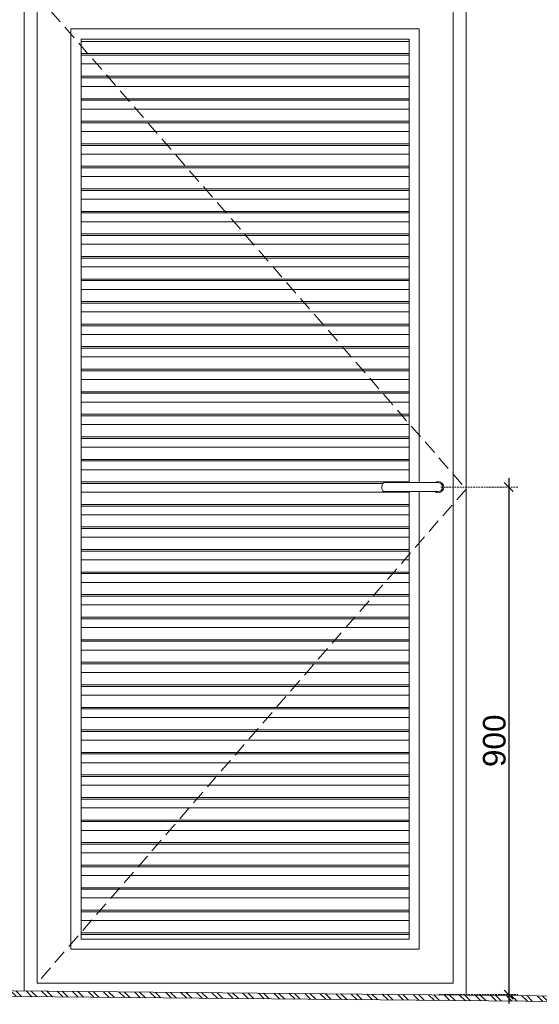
# Model space of a CAD drawing. Header units: millimetres. Extents: x 3652085 to 3778338, y -303702 to -273644.
# Tile 85 of 256: x 3674190 to 3675112, y -283020 to -281273. Entities that reach past the tile are written whole.
import ezdxf

# ---------------------------------------------------------------- set-up
doc = ezdxf.new("R2010")
doc.units = ezdxf.units.MM
doc.header["$PDMODE"] = 34
for name, pattern in [('AUSGEZOGEN', [0]), ('HIDDEN', [0.375, 0.25, -0.125]), ('HIDDEN2', [4.7625, 3.175, -1.5875])]:
    doc.linetypes.add(name, pattern=pattern)
for name, color, linetype, lineweight in [('DIM-03    (HAUSART)', 111, 'Continuous', 5), ('FINISH-FLOOR   (HAUSART)', 140, 'Continuous', 5), ('WINDOW-PROFILE (HAUSART)', 166, 'Continuous', 5)]:
    doc.layers.add(name, color=color, linetype=linetype, lineweight=lineweight)
doc.layers.add('DOOR', color=7, linetype='AUSGEZOGEN')
doc.styles.add('1-20 Eng HA', font='arial.ttf', dxfattribs={"height": 40})
doc.dimstyles.new('1-20 Eng HA', dxfattribs={"dimtxt": 40, "dimasz": 16, "dimexe": 16, "dimexo": 5, "dimgap": 5, "dimtad": 1, "dimdec": 0, "dimlfac": -1, "dimzin": 0, "dimdsep": 46, "dimtxsty": '1-20 Eng HA', "dimblk": 'OBLIQUE', "dimcen": 0.09, "dimdle": 16, "dimclrd": 256, "dimclre": 256, "dimclrt": 256, "dimadec": 0, "dimazin": 0, "dimtfac": 1, "dimtdec": 0, "dimtofl": 0, "dimtmove": 0, "dimatfit": 3, "dimldrblk": 'OBLIQUE', "dimfxl": 1, "dimtolj": 1, "dimtzin": 0, "dimlwe": 0, "dimarcsym": 0})

# ---------------------------------------------------------------- blocks, each defined once
blk = doc.blocks.new('_Oblique')
at = {"color": 0, "linetype": 'ByBlock', "lineweight": -2}
blk.add_line((-0.5, -0.5), (0.5, 0.5), dxfattribs=at)
blk = doc.blocks.new('*D289')
at = {"layer": 'Defpoints', "color": 0, "lineweight": 0, "transparency": 16777216}
for p in [(3674932.1, -282102.2, 302370.5), (3674928.4, -283002.5, 302371), (3675057.5, -283002.5)]:
    blk.add_point(p, dxfattribs=at)
at = {"layer": 'DIM-03    (HAUSART)', "lineweight": -2, "transparency": 16777216}
blk.add_line((3675057.5, -282086.2), (3675057.5, -283018.5), dxfattribs=at)
at = {"layer": 'DIM-03    (HAUSART)', "linetype": 'HIDDEN2', "lineweight": 0, "transparency": 16777216}
for p, q in [((3674937.1, -282102.2), (3675073.5, -282102.2)), ((3674933.4, -283002.5), (3675073.5, -283002.5))]:
    blk.add_line(p, q, dxfattribs=at)
at = {"layer": 'DIM-03    (HAUSART)', "lineweight": -2, "transparency": 16777216, "xscale": 16, "yscale": 16, "zscale": 16}
for p, rotation in [((3675057.5, -282102.2), 90), ((3675057.5, -283002.5), 270)]:
    blk.add_blockref('_Oblique', p, dxfattribs=dict(at, rotation=rotation))
at = {"layer": 'DIM-03    (HAUSART)', "transparency": 16777216, "insert": (3675032, -282552.3), "char_height": 40, "attachment_point": 5, "rotation": 90, "style": '1-20 Eng HA'}
blk.add_mtext('\\A1;900', dxfattribs=at)

msp = doc.modelspace()

# ---------------------------------------------------------------- hatches: boundary and pattern name
at = {"layer": 'FINISH-FLOOR   (HAUSART)'}
h = msp.add_hatch(dxfattribs=at)
h.set_pattern_fill('ANSI32', color=256, scale=2, angle=90.5746)
h.set_pattern_definition([(135.57457049, (-10179018.281, 2196593.61), (-13.334626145, -13.604787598), []), (135.57457049, (-10179018.372, 2196602.59), (-13.334626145, -13.604787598), [])])
h.paths.add_polyline_path([(3675659.6, -283019.8), (3675659.6, -283009.8), (3673929.7, -282993.7), (3673929.7, -283003.7)])

# ---------------------------------------------------------------- linework, layer by layer
at = {"layer": 'DOOR', "color": 0, "lineweight": 0, "elevation": 302370.5}
for points in [[(3674197.6, -280013.1), (3674197.6, -282996.2)], [(3674981.6, -280013.1), (3674981.6, -283003.5)], [(3674898.6, -282110.2), (3674898.6, -282922.1), (3674280.6, -282922.1), (3674280.6, -281289.2), (3674898.6, -281289.2), (3674898.6, -282094.2)], [(3674880.6, -282110.2), (3674880.6, -282904.1), (3674298.6, -282904.1), (3674298.6, -281307.2), (3674880.6, -281307.2), (3674880.6, -282094.2)], [(3674880.6, -281311.2), (3674298.6, -281311.2)], [(3674880.6, -281332.9), (3674298.6, -281332.9)], [(3674880.6, -281335.7), (3674298.6, -281335.7)], [(3674880.6, -281351.2), (3674298.6, -281351.2)], [(3674880.6, -281372.9), (3674298.6, -281372.9)], [(3674880.6, -281375.7), (3674298.6, -281375.7)], [(3674880.6, -281391.2), (3674298.6, -281391.2)], [(3674880.6, -281412.9), (3674298.6, -281412.9)], [(3674880.6, -281415.7), (3674298.6, -281415.7)], [(3674880.6, -281431.2), (3674298.6, -281431.2)], [(3674880.6, -281452.9), (3674298.6, -281452.9)], [(3674880.6, -281455.7), (3674298.6, -281455.7)], [(3674880.6, -281471.2), (3674298.6, -281471.2)], [(3674880.6, -281492.9), (3674298.6, -281492.9)], [(3674880.6, -281495.7), (3674298.6, -281495.7)], [(3674880.6, -281511.2), (3674298.6, -281511.2)], [(3674880.6, -281532.9), (3674298.6, -281532.9)], [(3674880.6, -281535.7), (3674298.6, -281535.7)], [(3674880.6, -281551.2), (3674298.6, -281551.2)], [(3674880.6, -281572.9), (3674298.6, -281572.9)], [(3674880.6, -281575.7), (3674298.6, -281575.7)], [(3674880.6, -281591.2), (3674298.6, -281591.2)], [(3674880.6, -281612.9), (3674298.6, -281612.9)], [(3674880.6, -281615.7), (3674298.6, -281615.7)], [(3674880.6, -281631.2), (3674298.6, -281631.2)], [(3674880.6, -281652.9), (3674298.6, -281652.9)], [(3674880.6, -281655.7), (3674298.6, -281655.7)], [(3674880.6, -281671.2), (3674298.6, -281671.2)], [(3674880.6, -281692.9), (3674298.6, -281692.9)], [(3674880.6, -281695.7), (3674298.6, -281695.7)], [(3674880.6, -281711.2), (3674298.6, -281711.2)], [(3674880.6, -281732.9), (3674298.6, -281732.9)], [(3674880.6, -281735.7), (3674298.6, -281735.7)], [(3674880.6, -281751.2), (3674298.6, -281751.2)], [(3674880.6, -281772.9), (3674298.6, -281772.9)], [(3674880.6, -281775.7), (3674298.6, -281775.7)], [(3674880.6, -281791.2), (3674298.6, -281791.2)], [(3674880.6, -281812.9), (3674298.6, -281812.9)], [(3674880.6, -281815.7), (3674298.6, -281815.7)], [(3674880.6, -281831.2), (3674298.6, -281831.2)], [(3674880.6, -281852.9), (3674298.6, -281852.9)], [(3674880.6, -281855.7), (3674298.6, -281855.7)], [(3674880.6, -281871.2), (3674298.6, -281871.2)], [(3674880.6, -281892.9), (3674298.6, -281892.9)], [(3674880.6, -281895.7), (3674298.6, -281895.7)], [(3674880.6, -281911.2), (3674298.6, -281911.2)], [(3674880.6, -281932.9), (3674298.6, -281932.9)], [(3674880.6, -281935.7), (3674298.6, -281935.7)], [(3674880.6, -281951.2), (3674298.6, -281951.2)], [(3674880.6, -281972.9), (3674298.6, -281972.9)], [(3674880.6, -281975.7), (3674298.6, -281975.7)], [(3674880.6, -281991.2), (3674298.6, -281991.2)], [(3674880.6, -282012.9), (3674298.6, -282012.9)], [(3674880.6, -282015.7), (3674298.6, -282015.7)], [(3674880.6, -282031.2), (3674298.6, -282031.2)], [(3674880.6, -282052.9), (3674298.6, -282052.9)], [(3674880.6, -282055.7), (3674298.6, -282055.7)], [(3674880.6, -282071.2), (3674298.6, -282071.2)], [(3674880.6, -282092.9), (3674298.6, -282092.9)], [(3674834, -282095.7), (3674298.6, -282095.7)], [(3674880.6, -282111.2), (3674298.6, -282111.2)], [(3674880.6, -282132.9), (3674298.6, -282132.9)], [(3674880.6, -282135.7), (3674298.6, -282135.7)], [(3674880.6, -282151.2), (3674298.6, -282151.2)], [(3674880.6, -282172.9), (3674298.6, -282172.9)], [(3674880.6, -282175.7), (3674298.6, -282175.7)], [(3674880.6, -282191.2), (3674298.6, -282191.2)], [(3674880.6, -282212.9), (3674298.6, -282212.9)], [(3674880.6, -282215.7), (3674298.6, -282215.7)], [(3674880.6, -282231.2), (3674298.6, -282231.2)], [(3674880.6, -282252.9), (3674298.6, -282252.9)], [(3674880.6, -282255.7), (3674298.6, -282255.7)], [(3674880.6, -282271.2), (3674298.6, -282271.2)], [(3674880.6, -282292.9), (3674298.6, -282292.9)], [(3674880.6, -282295.7), (3674298.6, -282295.7)], [(3674880.6, -282311.2), (3674298.6, -282311.2)], [(3674880.6, -282332.9), (3674298.6, -282332.9)], [(3674880.6, -282335.7), (3674298.6, -282335.7)], [(3674880.6, -282351.2), (3674298.6, -282351.2)], [(3674880.6, -282372.9), (3674298.6, -282372.9)], [(3674880.6, -282375.7), (3674298.6, -282375.7)], [(3674880.6, -282391.2), (3674298.6, -282391.2)], [(3674880.6, -282412.9), (3674298.6, -282412.9)], [(3674880.6, -282415.7), (3674298.6, -282415.7)], [(3674880.6, -282431.2), (3674298.6, -282431.2)], [(3674880.6, -282452.9), (3674298.6, -282452.9)], [(3674880.6, -282455.7), (3674298.6, -282455.7)], [(3674880.6, -282471.2), (3674298.6, -282471.2)], [(3674880.6, -282492.9), (3674298.6, -282492.9)], [(3674880.6, -282495.7), (3674298.6, -282495.7)], [(3674880.6, -282511.2), (3674298.6, -282511.2)], [(3674880.6, -282532.9), (3674298.6, -282532.9)], [(3674880.6, -282535.7), (3674298.6, -282535.7)], [(3674880.6, -282551.2), (3674298.6, -282551.2)], [(3674880.6, -282572.9), (3674298.6, -282572.9)], [(3674880.6, -282575.7), (3674298.6, -282575.7)], [(3674880.6, -282591.2), (3674298.6, -282591.2)], [(3674880.6, -282612.9), (3674298.6, -282612.9)], [(3674880.6, -282615.7), (3674298.6, -282615.7)], [(3674880.6, -282631.2), (3674298.6, -282631.2)], [(3674880.6, -282652.9), (3674298.6, -282652.9)], [(3674880.6, -282655.7), (3674298.6, -282655.7)], [(3674880.6, -282671.2), (3674298.6, -282671.2)], [(3674880.6, -282692.9), (3674298.6, -282692.9)], [(3674880.6, -282695.7), (3674298.6, -282695.7)], [(3674880.6, -282711.2), (3674298.6, -282711.2)], [(3674880.6, -282732.9), (3674298.6, -282732.9)], [(3674880.6, -282735.7), (3674298.6, -282735.7)], [(3674880.6, -282751.2), (3674298.6, -282751.2)], [(3674880.6, -282772.9), (3674298.6, -282772.9)], [(3674880.6, -282775.7), (3674298.6, -282775.7)], [(3674880.6, -282791.2), (3674298.6, -282791.2)], [(3674880.6, -282812.9), (3674298.6, -282812.9)], [(3674880.6, -282815.7), (3674298.6, -282815.7)], [(3674880.6, -282831.2), (3674298.6, -282831.2)], [(3674880.6, -282852.9), (3674298.6, -282852.9)], [(3674880.6, -282855.7), (3674298.6, -282855.7)], [(3674880.6, -282871.2), (3674298.6, -282871.2)], [(3674880.6, -282892.9), (3674298.6, -282892.9)], [(3674880.6, -282895.7), (3674298.6, -282895.7)]]:
    msp.add_lwpolyline(points, dxfattribs=at)
msp.add_lwpolyline([(3674220.6, -281229.2), (3674958.6, -281229.2), (3674958.6, -282982.1), (3674220.6, -282982.1)], close=True, dxfattribs=at)
at = {"layer": 'DOOR', "linetype": 'HIDDEN', "lineweight": 0, "ltscale": 100, "elevation": 302370.5}
msp.add_lwpolyline([(3674220.6, -281229.2), (3674981.6, -282105.6), (3674220.6, -282982.1)], dxfattribs=at)
at = {"layer": 'FINISH-FLOOR   (HAUSART)', "elevation": 302370.5}
for points in [[(3673929.7, -282993.7), (3675664.6, -283009.9)], [(3673929.7, -283003.7), (3675664.6, -283019.9)]]:
    msp.add_lwpolyline(points, dxfattribs=at)
at = {"layer": 'WINDOW-PROFILE (HAUSART)', "elevation": 302369.9}
msp.add_lwpolyline([(3674932.1, -282094.2), (3674838.1, -282094.2, 0.414214), (3674832.1, -282100.2), (3674832.1, -282104.2, 0.414214), (3674838.1, -282110.2), (3674932.1, -282110.2)], format="xyb", dxfattribs=at)
at = {"layer": 'WINDOW-PROFILE (HAUSART)'}
for radius, start, end in [(10, 233.1301, 126.8699), (8, 270, 90)]:
    msp.add_arc((3674932.1, -282102.2, 302369.9), radius, start, end, dxfattribs=at)

# ---------------------------------------------------------------- dimensions: what is measured, and where the dimension line sits
at = {"layer": 'DIM-03    (HAUSART)'}
dim = msp.add_linear_dim(base=(3675057.5, -283002.5, -0.5), p1=(3674932.1, -282102.2, 302369.9), p2=(3674928.4, -283002.5, 302370.5), angle=90, dimstyle='1-20 Eng HA', dxfattribs=at)
dim.commit()
dim.dimension.update_dxf_attribs({"geometry": '*D289', "text_midpoint": (3675032, -282552.3, -0.5)})

doc.saveas('drawing.dxf')
